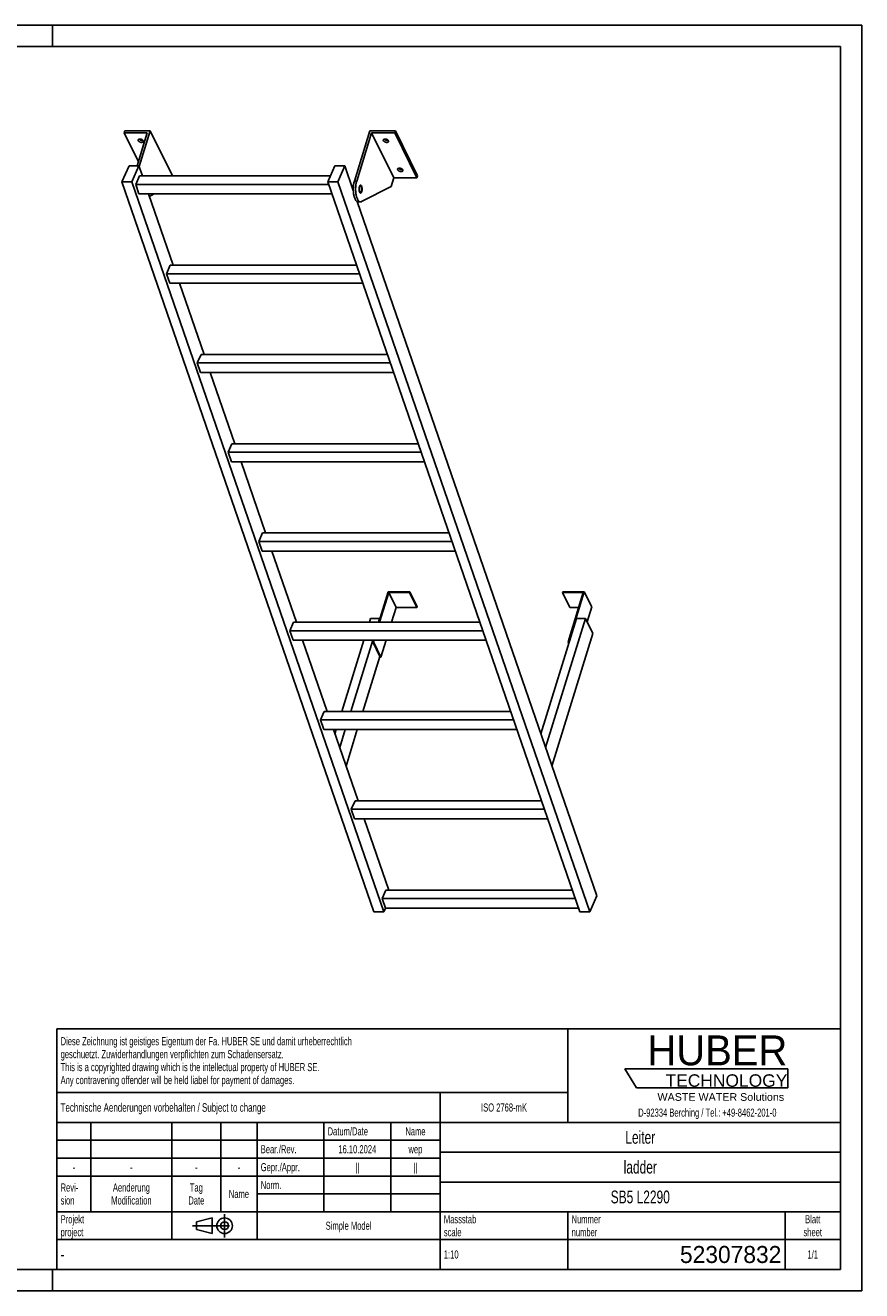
# Model space of a CAD drawing. Header units: millimetres. Extents: x 0 to 4200, y 0 to 2970.
# Tile 2 of 2: x 2236 to 4200, y 0 to 2970. Entities that reach past the tile are written whole.
import ezdxf

# ---------------------------------------------------------------- set-up
doc = ezdxf.new("R2010")
doc.units = ezdxf.units.MM
doc.header["$LTSCALE"] = 231
doc.linetypes.add('CENTER', pattern=[0.6, 0.375, -0.075, 0.075, -0.075])
doc.layers.get('0').update_dxf_attribs({"linetype": 'CONTINUOUS'})
for name, color, linetype in [('005_AXIS', 7, 'CONTINUOUS'), ('HUBER_Logo_BL1', 7, 'CONTINUOUS'), ('HUBER_Logo_BL2', 7, 'CONTINUOUS')]:
    doc.layers.add(name, color=color, linetype=linetype)
doc.styles.get("Standard").update_dxf_attribs({"font": 'txt', "width": 0.7})
doc.styles.add('TEXTSTYLE_2', font='txt')
doc.styles.add('TEXTSTYLE_3', font='arial.ttf')
doc.styles.add('TEXTSTYLE_5', font='txt', dxfattribs={"width": 0.8})
doc.styles.add('TEXTSTYLE_6', font='txt')

# ---------------------------------------------------------------- blocks, each defined once
blk = doc.blocks.new('HUBER_LOGO_BL1', base_point=(3837.5, 503.7))
at = {"layer": 'HUBER_Logo_BL1', "color": 2, "linetype": 'Continuous', "attachment_point": 3, "line_spacing_factor": 0.78}
for s, insert, char_height, width, style in [('HUBER\\P\\fArial;\\H29.25;TECHNOLOGY ', (4025.4, 599.1), 70.2, 387.672, 'TEXTSTYLE_2'), ('WASTE WATER Solutions', (4018, 463.6), 18, 297.033, 'TEXTSTYLE_3')]:
    blk.add_mtext(s, dxfattribs=dict(at, insert=insert, char_height=char_height, width=width, style=style))
at = {"layer": 'HUBER_Logo_BL1', "color": 2, "linetype": 'Continuous', "insert": (3837.5, 427.4), "char_height": 19, "width": 810.893, "attachment_point": 2, "line_spacing_factor": 0.96}
blk.add_mtext('D-92334 Berching / Tel.: +49-8462-201-0', dxfattribs=at)
blk = doc.blocks.new('PROJEKTIONSMETHODE_1_BL3', base_point=(2680, 152.5))
at = {"color": 2, "linetype": 'CENTER'}
for p, q in [((2703.8, 180), (2703.8, 125)), ((2628.7, 152.5), (2731.3, 152.5))]:
    blk.add_line(p, q, dxfattribs=at)
at = {"color": 2, "linetype": 'Continuous'}
for p, q in [((2637.8, 161.7), (2674.5, 170.8)), ((2637.8, 143.3), (2637.8, 161.7)), ((2674.5, 134.2), (2674.5, 170.8)), ((2637.8, 143.3), (2674.5, 134.2))]:
    blk.add_line(p, q, dxfattribs=at)
for radius in [18.3, 9.17]:
    blk.add_circle((2703.8, 152.5), radius, dxfattribs=at)
blk = doc.blocks.new('*T12')
at = {"color": 3, "linetype": 'Continuous'}
for p, q in [((0, 0), (1840, 0)), ((0, 0), (0, -565)), ((1200, 0), (1200, -220)), ((1840, 0), (1840, -565)), ((0, -150), (1200, -150)), ((900, -150), (900, -565)), ((0, -220), (1840, -220)), ((80, -220), (80, -430)), ((270, -220), (270, -495)), ((385, -220), (385, -430)), ((470, -220), (470, -495)), ((627, -220), (627, -430)), ((784, -220), (784, -430)), ((0, -262), (900, -262)), ((900, -290), (1840, -290)), ((0, -304), (900, -304)), ((0, -346), (900, -346)), ((900, -360), (1840, -360)), ((470, -388), (900, -388)), ((0, -430), (1840, -430)), ((1200, -430), (1200, -565)), ((1710, -430), (1710, -565)), ((0, -495), (1840, -495)), ((0, -565), (1840, -565))]:
    blk.add_line(p, q, dxfattribs=at)
at = {"color": 2, "linetype": 'Continuous', "line_spacing_factor": 0.96}
for s, insert, char_height, width, attachment_point in [('Diese Zeichnung ist geistiges Eigentum der Fa. HUBER SE und damit urheberrechtlich \\Pgeschuetzt. Zuwiderhandlungen verpflichten zum Schadensersatz.\\PThis is a copyrighted drawing which is the intellectual property of HUBER SE.\\PAny contravening offender will be held liabel for payment of damages.', (8.75, -19.9), 19, 2214.8571, 1), ('Technische Aenderungen vorbehalten / Subject to change', (8.75, -175), 20, 1524.7619, 1), ('ISO 2768-mK', (1050, -175.5), 19, 332.9524, 2), ('Datum/Date', (635.75, -231.5), 19, 292.2381, 1), ('Name', (842, -231.5), 19, 126.6667, 2), ('Leiter', (1370, -240), 30, 240, 2), ('Bear./Rev.', (478.75, -273.5), 19, 272.3333, 1), ('16.10.2024', (705.5, -273.5), 19, 273.2381, 2), ('wep', (842, -273.5), 19, 99.5238, 2), ('-', (40, -315.5), 19, 34.381, 2), ('-', (175, -315.5), 19, 34.381, 2), ('-', (327.5, -315.5), 19, 34.381, 2), ('-', (427.5, -315.5), 19, 34.381, 2), ('Gepr./Appr.', (478.75, -315.5), 19, 299.4762, 1), ('||', (705.5, -315.5), 19, 50.6667, 2), ('||', (842, -315.5), 19, 50.6667, 2), ('ladder', (1370, -310), 30, 251.4286, 2), ('Revi-\\Psion', (8.75, -363.3), 19, 138.4286, 1), ('Aenderung\\PModification', (175, -363.3), 19, 303.0952, 2), ('Tag\\PDate', (327.5, -363.3), 19, 117.619, 2), ('Name', (427.5, -378.5), 19, 126.6667, 2), ('Norm. ', (478.75, -357.5), 19, 175.5238, 1), ('SB5 L2290', (1370, -380), 30, 422.8571, 2), ('Projekt\\Pproject', (8.75, -437.8), 19, 183.6667, 1), ('Massstab\\Pscale', (908.75, -437.8), 19, 224.381, 1), ('Nummer\\Pnumber', (1208.75, -437.8), 19, 186.381, 1), ('Blatt\\Psheet', (1775, -437.8), 19, 137.5238, 2), ('Simple Model', (685, -453), 19, 328.4286, 2), ('1:10', (908.75, -520.5), 19, 94.0952, 1), ('1/1', (1775, -520.5), 19, 79.619, 2)]:
    blk.add_mtext(s, dxfattribs=dict(at, insert=insert, char_height=char_height, width=width, attachment_point=attachment_point))
for s, insert, char_height, width, attachment_point, style in [('-', (8.75, -517.5), 25, 18.3333, 1, 'TEXTSTYLE_5'), ('52307832', (1701.25, -510), 40, 586.6667, 3, 'TEXTSTYLE_6')]:
    blk.add_mtext(s, dxfattribs=dict(at, insert=insert, char_height=char_height, width=width, attachment_point=attachment_point, style=style))
blk = doc.blocks.new('HUBER_LOGO_BL2', base_point=(3835.2, 498.5))
at = {"layer": 'HUBER_Logo_BL2', "color": 5, "linetype": 'Continuous'}
for p, q in [((4026.4, 521), (3643.9, 521)), ((3643.9, 521), (3670.9, 476)), ((4026.4, 521), (4026.4, 476)), ((3670.9, 476), (4026.4, 476))]:
    blk.add_line(p, q, dxfattribs=at)

msp = doc.modelspace()

# ---------------------------------------------------------------- linework, layer by layer
at = {"color": 3, "linetype": 'Continuous'}
for p, q in [((4200, 2970), (0, 2970)), ((2300, 2970), (2300, 2920)), ((4200, 2970), (4200, 0)), ((2300, 0), (2300, 50)), ((4200, 0), (0, 0))]:
    msp.add_line(p, q, dxfattribs=at)
at = {"color": 5, "linetype": 'Continuous'}
for p, q in [((4150, 2920), (50, 2920)), ((4150, 50), (4150, 2920)), ((50, 50), (4150, 50))]:
    msp.add_line(p, q, dxfattribs=at)
at = {"color": 7, "linetype": 'Continuous'}
for p, q in [((2522.326, 2717.757), (2467.984, 2717.757)), ((2522.326, 2717.757), (2498.401, 2640.335)), ((2503.273, 2638.217), (2529.305, 2722.457)), ((3008.547, 2604.174), (3045.099, 2722.457)), ((3049.173, 2717.757), (3014.074, 2604.174)), ((3101.03, 2612.083), (3049.173, 2717.757)), ((3103.516, 2717.757), (3049.173, 2717.757)), ((2462.908, 2602.516), (2479.515, 2640.335)), ((2479.515, 2640.335), (2502.542, 2640.335)), ((2502.542, 2640.335), (2485.934, 2602.516)), ((2495.035, 2596.509), (2503.776, 2616.414)), ((2510.802, 2616.414), (2502.542, 2640.335)), ((2952.568, 2616.414), (2503.776, 2616.414)), ((2581.162, 2616.783), (2581.048, 2616.414)), ((2946.465, 2602.516), (2963.072, 2640.335)), ((2963.072, 2640.335), (2986.099, 2640.335)), ((2986.099, 2640.335), (2969.491, 2602.516)), ((3006.082, 2582.469), (2986.099, 2640.335)), ((3054.582, 889.162), (2462.908, 2602.516)), ((2485.934, 2602.516), (2462.908, 2602.516)), ((3077.609, 889.162), (2485.934, 2602.516)), ((2502.786, 2574.064), (2495.035, 2596.509)), ((2948.539, 2596.509), (2495.035, 2596.509)), ((3538.139, 889.162), (2946.465, 2602.516)), ((2969.491, 2602.516), (2946.465, 2602.516)), ((3561.166, 889.162), (2969.491, 2602.516)), ((3094.83, 2592.017), (3025.535, 2556.119)), ((3101.03, 2612.083), (3094.83, 2592.017)), ((3101.03, 2612.083), (3155.373, 2612.083)), ((2502.786, 2574.064), (2956.29, 2574.064)), ((2583.147, 2406.921), (2525.427, 2574.064)), ((2538.854, 2574.064), (2527.465, 2568.163)), ((3577.773, 926.98), (3015.131, 2556.265)), ((3017.699, 2555.526), (3023.225, 2555.526)), ((2567.38, 2387.016), (2576.12, 2406.921)), ((3014.01, 2406.921), (2576.12, 2406.921)), ((2575.131, 2364.57), (2567.38, 2387.016)), ((3020.884, 2387.016), (2567.38, 2387.016)), ((2575.131, 2364.57), (3028.635, 2364.57)), ((2655.491, 2197.428), (2597.772, 2364.57)), ((2639.724, 2177.523), (2648.465, 2197.428)), ((2647.475, 2155.077), (2639.724, 2177.523)), ((3093.228, 2177.523), (2639.724, 2177.523)), ((3086.354, 2197.428), (2648.465, 2197.428)), ((2647.475, 2155.077), (3100.979, 2155.077)), ((2727.836, 1987.935), (2670.116, 2155.077)), ((2720.809, 1987.935), (2712.069, 1968.03)), ((2719.82, 1945.584), (2712.069, 1968.03)), ((3165.573, 1968.03), (2712.069, 1968.03)), ((3158.699, 1987.935), (2720.809, 1987.935)), ((2719.82, 1945.584), (3173.324, 1945.584)), ((2800.18, 1778.441), (2742.461, 1945.584)), ((2793.154, 1778.441), (2784.413, 1758.537)), ((2792.164, 1736.091), (2784.413, 1758.537)), ((3237.917, 1758.537), (2784.413, 1758.537)), ((3231.043, 1778.441), (2793.154, 1778.441)), ((2792.164, 1736.091), (3245.668, 1736.091)), ((2872.525, 1568.948), (2814.805, 1736.091)), ((3088.005, 1640.254), (3065.97, 1568.948)), ((3067.812, 1568.948), (3089.363, 1638.687)), ((3138.663, 1640.254), (3088.005, 1640.254)), ((3089.363, 1638.687), (3138.179, 1638.687)), ((3089.363, 1638.687), (3106.751, 1603.255)), ((3138.179, 1638.687), (3138.663, 1640.254)), ((3138.179, 1638.687), (3155.567, 1603.255)), ((3138.663, 1640.254), (3156.051, 1604.822)), ((3497.877, 1640.254), (3497.393, 1638.687)), ((3497.393, 1638.687), (3546.209, 1638.687)), ((3497.393, 1638.687), (3514.781, 1603.255)), ((3548.536, 1640.254), (3497.877, 1640.254)), ((3546.209, 1638.687), (3510.384, 1522.755)), ((3512.226, 1522.755), (3548.536, 1640.254)), ((3548.536, 1640.254), (3565.923, 1604.822)), ((3155.567, 1603.255), (3156.051, 1604.822)), ((3555.099, 1569.796), (3565.923, 1604.822)), ((3096.149, 1568.948), (3106.751, 1603.255)), ((3106.751, 1603.255), (3155.567, 1603.255)), ((3530.091, 1577.588), (3446.505, 1307.103)), ((3551.276, 1577.588), (3457.685, 1274.728)), ((3514.781, 1603.255), (3535.26, 1603.255)), ((3551.276, 1577.588), (3530.091, 1577.588)), ((3568.663, 1542.156), (3551.276, 1577.588)), ((2865.498, 1568.948), (2856.758, 1549.044)), ((3310.262, 1549.044), (2856.758, 1549.044)), ((2864.509, 1526.598), (2856.758, 1549.044)), ((3303.388, 1568.948), (2865.498, 1568.948)), ((2864.509, 1526.598), (3318.013, 1526.598)), ((2944.869, 1359.455), (2887.15, 1526.598)), ((3052.883, 1526.598), (3051.695, 1522.755)), ((3051.695, 1522.755), (3053.537, 1522.755)), ((3051.695, 1522.755), (3069.083, 1487.323)), ((3053.537, 1522.755), (3054.725, 1526.598)), ((3053.537, 1522.755), (3070.925, 1487.323)), ((3070.925, 1487.323), (3083.062, 1526.598)), ((3472.64, 1231.424), (3568.663, 1542.156)), ((3510.384, 1522.755), (3512.226, 1522.755)), ((3510.384, 1522.755), (3512.079, 1519.3)), ((3512.226, 1522.755), (3512.791, 1521.603)), ((3069.083, 1487.323), (3070.925, 1487.323)), ((2937.843, 1359.455), (2929.102, 1339.551)), ((3382.606, 1339.551), (2929.102, 1339.551)), ((2936.853, 1317.105), (2929.102, 1339.551)), ((3375.732, 1359.455), (2937.843, 1359.455)), ((2936.853, 1317.105), (3390.357, 1317.105)), ((3017.214, 1149.962), (2959.494, 1317.105)), ((3010.187, 1149.962), (3001.447, 1130.058)), ((3454.951, 1130.058), (3001.447, 1130.058)), ((3009.198, 1107.612), (3001.447, 1130.058)), ((3448.077, 1149.962), (3010.187, 1149.962)), ((3009.198, 1107.612), (3462.702, 1107.612)), ((3089.558, 940.469), (3031.839, 1107.612)), ((3082.532, 940.469), (3073.791, 920.565)), ((3520.421, 940.469), (3082.532, 940.469)), ((3577.773, 926.98), (3561.166, 889.162)), ((3527.295, 920.565), (3073.791, 920.565)), ((3081.542, 898.119), (3073.791, 920.565)), ((3081.542, 898.119), (3077.609, 889.162)), ((3081.542, 898.119), (3535.046, 898.119)), ((3077.609, 889.162), (3054.582, 889.162)), ((3561.166, 889.162), (3538.139, 889.162))]:
    msp.add_line(p, q, dxfattribs=at)
at = {"color": 9, "linetype": 'Continuous'}
msp.add_line((3008.547, 2604.174), (3014.074, 2604.174), dxfattribs=at)
at = {"color": 7, "linetype": 'Continuous'}
for points, knots in [([(3008.547, 2604.174), (3007.818, 2601.814), (3006.703, 2596.724), (3005.936, 2588.765), (3006.029, 2580.559), (3006.832, 2573.873), (3007.927, 2568.909), (3008.915, 2565.599), (3010.072, 2562.674), (3011.375, 2560.186), (3012.804, 2558.179), (3014.341, 2556.688), (3015.978, 2555.748), (3017.146, 2555.526), (3017.699, 2555.526)], [0, 0, 0, 0, 0.1393862, 0.29277846, 0.45027331, 0.60148396, 0.67169736, 0.73686464, 0.7961308, 0.84889737, 0.89493071, 0.93453672, 0.96882886, 1, 1, 1, 1]), ([(3014.074, 2604.174), (3013.344, 2601.814), (3012.229, 2596.724), (3011.463, 2588.765), (3011.555, 2580.559), (3012.358, 2573.873), (3013.453, 2568.909), (3014.442, 2565.599), (3015.598, 2562.674), (3016.901, 2560.186), (3018.33, 2558.179), (3019.868, 2556.688), (3021.504, 2555.748), (3022.672, 2555.526), (3023.225, 2555.526)], [0, 0, 0, 0, 0.1393862, 0.29277846, 0.45027331, 0.60148396, 0.67169736, 0.73686464, 0.7961308, 0.84889737, 0.89493071, 0.93453672, 0.96882886, 1, 1, 1, 1]), ([(3023.225, 2555.526), (3023.615, 2555.526), (3024.419, 2555.632), (3025.171, 2555.93), (3025.535, 2556.119)], [0, 0, 0, 0, 0.48713297, 1, 1, 1, 1])]:
    msp.add_open_spline(points, degree=3, knots=knots, dxfattribs=at)
at = {"layer": '005_AXIS', "color": 7, "linetype": 'Continuous'}
for p, q in [((2469.436, 2722.457), (2467.984, 2717.757)), ((2467.984, 2717.757), (2501.329, 2649.808)), ((2529.305, 2722.457), (2469.436, 2722.457)), ((2581.162, 2616.783), (2529.305, 2722.457)), ((3104.968, 2722.457), (3045.099, 2722.457)), ((3104.968, 2722.457), (3103.516, 2717.757)), ((3155.373, 2612.083), (3103.516, 2717.757)), ((3156.825, 2616.783), (3104.968, 2722.457)), ((3156.825, 2616.783), (3155.373, 2612.083)), ((3006.39, 2593.026), (3002.436, 2593.026)), ((3023.225, 2593.026), (3021.118, 2593.026)), ((3023.225, 2578.026), (3021.122, 2578.026)), ((3046.534, 1577.588), (3043.865, 1568.948)), ((3046.534, 1577.588), (3067.719, 1577.588)), ((3067.719, 1577.588), (3065.049, 1568.948)), ((3068.284, 1576.436), (3067.719, 1577.588)), ((3030.777, 1526.598), (2979.126, 1359.455)), ((3051.962, 1526.598), (3000.311, 1359.455)), ((3028.647, 1359.455), (3068.517, 1488.475)), ((2966.039, 1317.105), (2962.948, 1307.103)), ((2987.224, 1317.105), (2974.128, 1274.728)), ((2989.083, 1231.424), (3015.56, 1317.105))]:
    msp.add_line(p, q, dxfattribs=at)
for points, knots in [([(2500.859, 2701.028), (2500.92, 2701.225), (2501.107, 2701.613), (2501.55, 2702.112), (2502.141, 2702.522), (2503.146, 2702.96), (2504.675, 2703.212), (2506.662, 2703.085), (2508.691, 2702.558), (2510.557, 2701.682), (2512.073, 2700.547), (2512.817, 2699.597), (2513.056, 2699.109)], [0, 0, 0, 0, 0.04317928, 0.08863393, 0.13810718, 0.19258203, 0.31675071, 0.45771901, 0.606659, 0.75286299, 0.88624344, 1, 1, 1, 1]), ([(2512.452, 2700.017), (2511.686, 2699.8), (2509.962, 2699.673), (2507.393, 2700.154), (2505, 2701.206), (2503.648, 2702.284), (2503.138, 2702.895)], [0, 0, 0, 0, 0.23499217, 0.50000086, 0.76500904, 1, 1, 1, 1]), ([(3076.522, 2701.028), (3076.583, 2701.225), (3076.77, 2701.613), (3077.213, 2702.112), (3077.804, 2702.522), (3078.809, 2702.96), (3080.338, 2703.212), (3082.325, 2703.085), (3084.355, 2702.558), (3086.22, 2701.682), (3087.736, 2700.547), (3088.48, 2699.597), (3088.72, 2699.109)], [0, 0, 0, 0, 0.04317928, 0.08863393, 0.13810718, 0.19258203, 0.31675071, 0.45771901, 0.606659, 0.75286299, 0.88624344, 1, 1, 1, 1]), ([(3088.115, 2700.017), (3087.349, 2699.8), (3085.625, 2699.673), (3083.056, 2700.154), (3080.663, 2701.206), (3079.311, 2702.284), (3078.801, 2702.895)], [0, 0, 0, 0, 0.23499217, 0.50000086, 0.76500904, 1, 1, 1, 1]), ([(2501.083, 2699.109), (2500.931, 2699.418), (2500.718, 2700.054), (2500.768, 2700.731), (2500.859, 2701.028)], [0, 0, 0, 0, 0.52599001, 1, 1, 1, 1]), ([(2513.28, 2697.189), (2513.219, 2696.992), (2513.033, 2696.604), (2512.59, 2696.105), (2511.998, 2695.695), (2510.993, 2695.257), (2509.465, 2695.005), (2507.477, 2695.132), (2505.448, 2695.659), (2503.582, 2696.536), (2502.066, 2697.67), (2501.322, 2698.62), (2501.083, 2699.109)], [0, 0, 0, 0, 0.04317928, 0.08863393, 0.13810718, 0.19258203, 0.31675071, 0.45771901, 0.606659, 0.75286299, 0.88624344, 1, 1, 1, 1]), ([(2513.056, 2699.109), (2513.208, 2698.799), (2513.421, 2698.163), (2513.372, 2697.487), (2513.28, 2697.189)], [0, 0, 0, 0, 0.52599001, 1, 1, 1, 1]), ([(3076.746, 2699.109), (3076.594, 2699.418), (3076.381, 2700.054), (3076.431, 2700.731), (3076.522, 2701.028)], [0, 0, 0, 0, 0.52599001, 1, 1, 1, 1]), ([(3088.943, 2697.189), (3088.882, 2696.992), (3088.696, 2696.604), (3088.253, 2696.105), (3087.661, 2695.695), (3086.657, 2695.257), (3085.128, 2695.005), (3083.14, 2695.132), (3081.111, 2695.659), (3079.245, 2696.536), (3077.73, 2697.67), (3076.985, 2698.62), (3076.746, 2699.109)], [0, 0, 0, 0, 0.04317928, 0.08863393, 0.13810718, 0.19258203, 0.31675071, 0.45771901, 0.606659, 0.75286299, 0.88624344, 1, 1, 1, 1]), ([(3088.72, 2699.109), (3088.872, 2698.799), (3089.084, 2698.163), (3089.035, 2697.487), (3088.943, 2697.189)], [0, 0, 0, 0, 0.52599001, 1, 1, 1, 1]), ([(3110.3, 2630.731), (3110.148, 2631.041), (3109.936, 2631.677), (3109.985, 2632.353), (3110.077, 2632.651)], [0, 0, 0, 0, 0.52599001, 1, 1, 1, 1]), ([(3110.077, 2632.651), (3110.138, 2632.848), (3110.324, 2633.236), (3110.767, 2633.735), (3111.359, 2634.145), (3112.363, 2634.583), (3113.892, 2634.835), (3115.88, 2634.708), (3117.909, 2634.181), (3119.775, 2633.304), (3121.29, 2632.17), (3122.035, 2631.22), (3122.274, 2630.731)], [0, 0, 0, 0, 0.04317928, 0.08863393, 0.13810718, 0.19258203, 0.31675071, 0.45771901, 0.606659, 0.75286299, 0.88624344, 1, 1, 1, 1]), ([(3122.498, 2628.812), (3122.437, 2628.615), (3122.25, 2628.227), (3121.807, 2627.728), (3121.216, 2627.318), (3120.211, 2626.88), (3118.682, 2626.628), (3116.695, 2626.755), (3114.665, 2627.282), (3112.8, 2628.158), (3111.284, 2629.293), (3110.54, 2630.243), (3110.3, 2630.731)], [0, 0, 0, 0, 0.04317928, 0.08863393, 0.13810718, 0.19258203, 0.31675071, 0.45771901, 0.606659, 0.75286299, 0.88624344, 1, 1, 1, 1]), ([(3121.67, 2631.64), (3120.903, 2631.423), (3119.179, 2631.296), (3116.61, 2631.777), (3114.218, 2632.829), (3112.866, 2633.907), (3112.356, 2634.518)], [0, 0, 0, 0, 0.23499217, 0.50000086, 0.76500904, 1, 1, 1, 1]), ([(3122.274, 2630.731), (3122.426, 2630.422), (3122.639, 2629.786), (3122.589, 2629.109), (3122.498, 2628.812)], [0, 0, 0, 0, 0.52599001, 1, 1, 1, 1]), ([(3023.225, 2594.776), (3023.037, 2594.776), (3022.635, 2594.691), (3022.082, 2594.337), (3021.568, 2593.781), (3020.898, 2592.718), (3020.244, 2590.959), (3019.756, 2588.498), (3019.569, 2585.766), (3019.702, 2583.011), (3020.14, 2580.487), (3020.66, 2578.945), (3020.986, 2578.28)], [0, 0, 0, 0, 0.03139335, 0.06653602, 0.10789214, 0.15653911, 0.27536242, 0.41788486, 0.57383792, 0.73088447, 0.87653107, 1, 1, 1, 1]), ([(3023.225, 2593.026), (3023.072, 2593.026), (3022.746, 2592.957), (3022.298, 2592.67), (3021.882, 2592.219), (3021.338, 2591.357), (3020.808, 2589.932), (3020.412, 2587.936), (3020.261, 2585.72), (3020.368, 2583.487), (3020.724, 2581.44), (3021.145, 2580.19), (3021.409, 2579.651)], [0, 0, 0, 0, 0.03139336, 0.06653604, 0.10789215, 0.1565391, 0.27536241, 0.41788485, 0.57383792, 0.73088447, 0.87653103, 1, 1, 1, 1]), ([(3025.464, 2592.772), (3025.318, 2593.069), (3025.015, 2593.603), (3024.468, 2594.254), (3023.872, 2594.673), (3023.43, 2594.776), (3023.225, 2594.776)], [0, 0, 0, 0, 0.31594759, 0.58208421, 0.80455749, 1, 1, 1, 1]), ([(3025.04, 2591.401), (3024.922, 2591.642), (3024.676, 2592.075), (3024.233, 2592.603), (3023.749, 2592.943), (3023.391, 2593.026), (3023.225, 2593.026)], [0, 0, 0, 0, 0.31594789, 0.58208425, 0.80455749, 1, 1, 1, 1]), ([(3023.225, 2576.276), (3023.413, 2576.276), (3023.815, 2576.361), (3024.368, 2576.716), (3024.881, 2577.271), (3025.552, 2578.335), (3026.206, 2580.093), (3026.694, 2582.554), (3026.881, 2585.287), (3026.748, 2588.041), (3026.31, 2590.565), (3025.79, 2592.107), (3025.464, 2592.772)], [0, 0, 0, 0, 0.03139335, 0.06653602, 0.10789214, 0.15653911, 0.27536242, 0.41788486, 0.57383792, 0.73088447, 0.87653107, 1, 1, 1, 1]), ([(3023.225, 2578.026), (3023.378, 2578.026), (3023.704, 2578.095), (3024.152, 2578.382), (3024.568, 2578.833), (3025.112, 2579.695), (3025.642, 2581.121), (3026.038, 2583.116), (3026.189, 2585.332), (3026.082, 2587.565), (3025.726, 2589.612), (3025.305, 2590.862), (3025.04, 2591.401)], [0, 0, 0, 0, 0.03139336, 0.06653604, 0.10789215, 0.1565391, 0.27536241, 0.41788485, 0.57383792, 0.73088447, 0.87653103, 1, 1, 1, 1]), ([(3020.986, 2578.28), (3021.132, 2577.983), (3021.435, 2577.45), (3021.982, 2576.798), (3022.578, 2576.379), (3023.02, 2576.276), (3023.225, 2576.276)], [0, 0, 0, 0, 0.31594759, 0.58208421, 0.80455749, 1, 1, 1, 1]), ([(3021.409, 2579.651), (3021.528, 2579.41), (3021.774, 2578.978), (3022.217, 2578.45), (3022.701, 2578.11), (3023.059, 2578.026), (3023.225, 2578.026)], [0, 0, 0, 0, 0.31594789, 0.58208425, 0.80455749, 1, 1, 1, 1])]:
    msp.add_open_spline(points, degree=3, knots=knots, dxfattribs=at)

# ---------------------------------------------------------------- block references
msp.add_blockref('*T12', (2310, 615))
at = {"color": 2, "linetype": 'Continuous'}
msp.add_blockref('PROJEKTIONSMETHODE_1_BL3', (2680, 152.5), dxfattribs=at)
at = {"layer": 'HUBER_Logo_BL1'}
msp.add_blockref('HUBER_LOGO_BL1', (3837.497, 503.742), dxfattribs=at)
at = {"layer": 'HUBER_Logo_BL2'}
msp.add_blockref('HUBER_LOGO_BL2', (3835.187, 498.496), dxfattribs=at)

doc.saveas('drawing.dxf')
